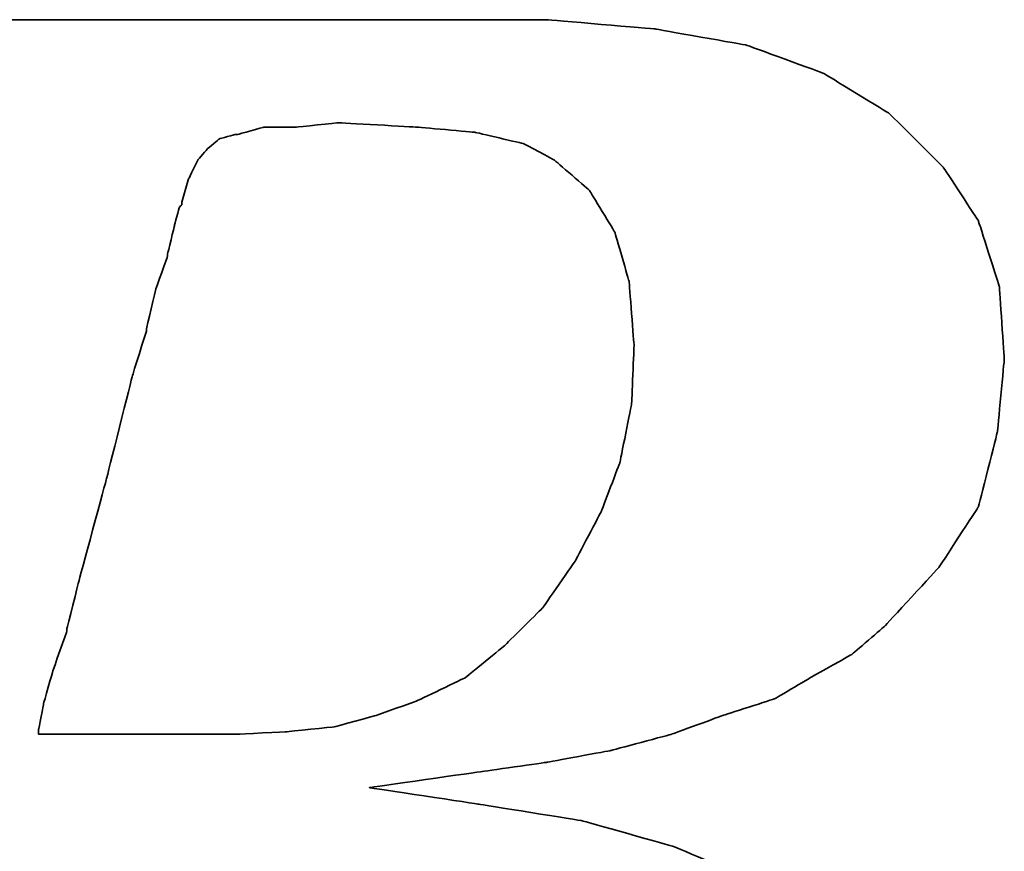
# Model space of a CAD drawing. Header units: millimetres. Extents: x 10 to 393, y 108 to 243.
# Tile 25 of 43: x 262.93 to 265.84, y 144.84 to 147.3. Entities that reach past the tile are written whole.
import ezdxf

# ---------------------------------------------------------------- set-up
doc = ezdxf.new("R2010")
doc.units = ezdxf.units.MM
doc.header["$LTSCALE"] = 0.15
doc.layers.add('DIM', color=4, linetype='CONTINUOUS')
doc.layers.add('layer 1', color=7, linetype='CONTINUOUS')

# ---------------------------------------------------------------- blocks, each defined once
blk = doc.blocks.new('TBI MOTION logo(完整正式版)')
at = {"layer": 'layer 1', "color": 22, "lineweight": 35}
for points, knots in [([(-64.65375, -6.86375), (-64.65375, -6.86375), (-64.84375, -7.29625), (-64.84375, -7.29625), (-64.84375, -7.29625), (-64.84375, -7.29625), (-64.86875, -7.34375), (-64.86875, -7.34375), (-64.86875, -7.34375), (-64.86875, -7.34375), (-64.86875, -7.36875), (-64.86875, -7.36875), (-64.86875, -7.36875), (-64.86875, -7.36875), (-65.15375, -7.65375), (-65.15375, -7.65375), (-65.15375, -7.65375), (-65.15375, -7.65375), (-65.17875, -7.65375), (-65.17875, -7.65375), (-65.17875, -7.65375), (-65.17875, -7.65375), (-65.20375, -7.67875), (-65.20375, -7.67875), (-65.20375, -7.67875), (-65.20375, -7.67875), (-65.58875, -7.87125), (-65.58875, -7.87125), (-65.58875, -7.87125), (-65.58875, -7.87125), (-65.63375, -7.87125), (-65.63375, -7.87125), (-65.63375, -7.87125), (-65.63375, -7.87125), (-65.65875, -7.89375), (-65.65875, -7.89375), (-65.65875, -7.89375), (-65.65875, -7.89375), (-66.09375, -7.94375), (-66.09375, -7.94375), (-66.09375, -7.94375), (-66.09375, -7.94375), (-66.11375, -7.94375), (-66.11375, -7.94375), (-66.11375, -7.94375), (-66.11375, -7.94375), (-66.16375, -7.94375), (-66.16375, -7.94375), (-66.16375, -7.94375), (-66.16375, -7.94375), (-66.30875, -7.94375), (-66.30875, -7.94375), (-66.30875, -7.94375), (-66.30875, -7.94375), (-66.69375, -7.94375), (-66.69375, -7.94375), (-66.69375, -7.94375), (-66.69375, -7.94375), (-67.07375, -7.94375), (-67.07375, -7.94375), (-67.07375, -7.94375), (-67.07375, -7.94375), (-67.12375, -7.94375), (-67.12375, -7.94375), (-67.12375, -7.94375), (-67.12375, -7.94375), (-67.12375, -7.96625), (-67.12375, -7.96625), (-67.12375, -7.96625), (-67.12375, -7.96625), (-67.14875, -7.99125), (-67.14875, -7.99125), (-67.14875, -7.99125), (-67.14875, -7.99125), (-67.24375, -8.34875), (-67.24375, -8.34875), (-67.24375, -8.34875), (-67.24375, -8.34875), (-67.31375, -8.68625), (-67.31375, -8.68625), (-67.31375, -8.68625), (-67.31375, -8.68625), (-67.26875, -8.68625), (-67.26875, -8.68625), (-67.26875, -8.68625), (-67.26875, -8.68625), (-67.07375, -8.68625), (-67.07375, -8.68625), (-67.07375, -8.68625), (-67.07375, -8.68625), (-66.54875, -8.68625), (-66.54875, -8.68625), (-66.54875, -8.68625), (-66.54875, -8.68625), (-65.82625, -8.68625), (-65.82625, -8.68625), (-65.82625, -8.68625), (-65.82625, -8.68625), (-65.01375, -8.68625), (-65.01375, -8.68625), (-65.01375, -8.68625), (-65.01375, -8.68625), (-64.05375, -8.68625), (-64.05375, -8.68625), (-64.05375, -8.68625), (-64.05375, -8.68625), (-62.08375, -8.68625), (-62.08375, -8.68625), (-62.08375, -8.68625), (-62.08375, -8.68625), (-60.06875, -8.68625), (-60.06875, -8.68625), (-60.06875, -8.68625), (-60.06875, -8.68625), (-59.10875, -8.68625), (-59.10875, -8.68625), (-59.10875, -8.68625), (-59.10875, -8.68625), (-58.29375, -8.68625), (-58.29375, -8.68625), (-58.29375, -8.68625), (-58.29375, -8.68625), (-57.57375, -8.68625), (-57.57375, -8.68625), (-57.57375, -8.68625), (-57.57375, -8.68625), (-57.04875, -8.68625), (-57.04875, -8.68625), (-57.04875, -8.68625), (-57.04875, -8.68625), (-56.85375, -8.68625), (-56.85375, -8.68625), (-56.85375, -8.68625), (-56.85375, -8.68625), (-56.70875, -8.68625), (-56.70875, -8.68625), (-56.70875, -8.68625), (-56.70875, -8.68625), (-56.61375, -8.68625), (-56.61375, -8.68625), (-56.61375, -8.68625), (-56.61375, -8.68625), (-56.56875, -8.68625), (-56.56875, -8.68625), (-56.56875, -8.68625), (-56.56875, -8.68625), (-55.65375, -8.63875), (-55.65375, -8.63875), (-55.65375, -8.63875), (-55.65375, -8.63875), (-54.76875, -8.51875), (-54.76875, -8.51875), (-54.76875, -8.51875), (-54.76875, -8.51875), (-53.90375, -8.30375), (-53.90375, -8.30375), (-53.90375, -8.30375), (-53.90375, -8.30375), (-53.08875, -8.03875), (-53.08875, -8.03875), (-53.08875, -8.03875), (-53.08875, -8.03875), (-52.34375, -7.65375), (-52.34375, -7.65375), (-52.34375, -7.65375), (-52.34375, -7.65375), (-51.69875, -7.29625), (-51.69875, -7.29625), (-51.69875, -7.29625), (-51.69875, -7.29625), (-51.21875, -6.91125), (-51.21875, -6.91125), (-51.21875, -6.91125), (-51.21875, -6.91125), (-50.83375, -6.50375), (-50.83375, -6.50375), (-50.83375, -6.50375), (-50.83375, -6.50375), (-50.44875, -5.94875), (-50.44875, -5.94875), (-50.44875, -5.94875), (-50.44875, -5.94875), (-50.13875, -5.30375), (-50.13875, -5.30375), (-50.13875, -5.30375), (-50.13875, -5.30375), (-49.99375, -4.65375), (-49.99375, -4.65375), (-49.99375, -4.65375), (-49.99375, -4.65375), (-49.92375, -3.98375), (-49.92375, -3.98375), (-49.92375, -3.98375), (-49.92375, -3.98375), (-49.99375, -3.19374), (-49.99375, -3.19374), (-49.99375, -3.19374), (-49.99375, -3.19374), (-50.23374, -2.44874), (-50.23374, -2.44874), (-50.23374, -2.44874), (-50.23374, -2.44874), (-50.59375, -1.87374), (-50.59375, -1.87374), (-50.59375, -1.87374), (-50.59375, -1.87374), (-51.09875, -1.31874), (-51.09875, -1.31874), (-51.09875, -1.31874), (-51.09875, -1.31874), (-51.74375, -0.81875), (-51.74375, -0.81875), (-51.74375, -0.81875), (-51.74375, -0.81875), (-52.53875, -0.48125), (-52.53875, -0.48125), (-52.53875, -0.48125), (-52.53875, -0.48125), (-53.47375, -0.21875), (-53.47375, -0.21875), (-53.47375, -0.21875), (-53.47375, -0.21875), (-54.52875, -0.04874), (-54.52875, -0.04874), (-54.52875, -0.04874), (-54.52875, -0.04874), (-55.65375, 0.12125), (-55.65375, 0.12125), (-55.65375, 0.12125), (-55.65375, 0.12125), (-54.50375, 0.28624), (-54.50375, 0.28624), (-54.50375, 0.28624), (-54.50375, 0.28624), (-53.83375, 0.38124), (-53.83375, 0.38124), (-53.83375, 0.38124), (-53.83375, 0.38124), (-53.18375, 0.50125), (-53.18375, 0.50125), (-53.18375, 0.50125), (-53.18375, 0.50125), (-52.55875, 0.66874), (-52.55875, 0.66874), (-52.55875, 0.66874), (-52.55875, 0.66874), (-52.03375, 0.86124), (-52.03375, 0.86124), (-52.03375, 0.86124), (-52.03375, 0.86124), (-51.50374, 1.03124), (-51.50374, 1.03124), (-51.50374, 1.03124), (-51.50374, 1.03124), (-51.09875, 1.27125), (-51.09875, 1.27125), (-51.09875, 1.27125), (-51.09875, 1.27125), (-50.71375, 1.48624), (-50.71375, 1.48624), (-50.71375, 1.48624), (-50.71375, 1.48624), (-50.37625, 1.77625), (-50.37625, 1.77625), (-50.37625, 1.77625), (-50.37625, 1.77625), (-49.82375, 2.37625), (-49.82375, 2.37625), (-49.82375, 2.37625), (-49.82375, 2.37625), (-49.41875, 2.99625), (-49.41875, 2.99625), (-49.41875, 2.99625), (-49.41875, 2.99625), (-49.22375, 3.76625), (-49.22375, 3.76625), (-49.22375, 3.76625), (-49.22375, 3.76625), (-49.15375, 4.50874), (-49.15375, 4.50874), (-49.15375, 4.50874), (-49.15375, 4.50874), (-49.20375, 5.25125), (-49.20375, 5.25125), (-49.20375, 5.25125), (-49.20375, 5.25125), (-49.41875, 5.92625), (-49.41875, 5.92625), (-49.41875, 5.92625), (-49.41875, 5.92625), (-49.77875, 6.47625), (-49.77875, 6.47625), (-49.77875, 6.47625), (-49.77875, 6.47625), (-50.33125, 7.02624), (-50.33125, 7.02624), (-50.33125, 7.02624), (-50.33125, 7.02624), (-51.00125, 7.43625), (-51.00125, 7.43625), (-51.00125, 7.43625), (-51.00125, 7.43625), (-51.79375, 7.72625), (-51.79375, 7.72625), (-51.79375, 7.72625), (-51.79375, 7.72625), (-52.72875, 7.89124), (-52.72875, 7.89124), (-52.72875, 7.89124), (-52.72875, 7.89124), (-53.83375, 7.98625), (-53.83375, 7.98625), (-53.83375, 7.98625), (-53.83375, 7.98625), (-53.92875, 7.98625), (-53.92875, 7.98625), (-53.92875, 7.98625), (-53.92875, 7.98625), (-54.26375, 7.98625), (-54.26375, 7.98625), (-54.26375, 7.98625), (-54.26375, 7.98625), (-54.74375, 7.98625), (-54.74375, 7.98625), (-54.74375, 7.98625), (-54.74375, 7.98625), (-55.36875, 7.98625), (-55.36875, 7.98625), (-55.36875, 7.98625), (-55.36875, 7.98625), (-56.13375, 7.98625), (-56.13375, 7.98625), (-56.13375, 7.98625), (-56.13375, 7.98625), (-56.94875, 7.98625), (-56.94875, 7.98625), (-56.94875, 7.98625), (-56.94875, 7.98625), (-58.77625, 7.98625), (-58.77625, 7.98625), (-58.77625, 7.98625), (-58.77625, 7.98625), (-60.59875, 7.98625), (-60.59875, 7.98625), (-60.59875, 7.98625), (-60.59875, 7.98625), (-61.41375, 7.98625), (-61.41375, 7.98625), (-61.41375, 7.98625), (-61.41375, 7.98625), (-62.17875, 7.98625), (-62.17875, 7.98625), (-62.17875, 7.98625), (-62.17875, 7.98625), (-62.80375, 7.98625), (-62.80375, 7.98625), (-62.80375, 7.98625), (-62.80375, 7.98625), (-63.30625, 7.98625), (-63.30625, 7.98625), (-63.30625, 7.98625), (-63.30625, 7.98625), (-63.57375, 7.98625), (-63.57375, 7.98625), (-63.57375, 7.98625), (-63.57375, 7.98625), (-63.57375, 7.96375), (-63.57375, 7.96375), (-63.57375, 7.96375), (-63.57375, 7.96375), (-63.59875, 7.94125), (-63.59875, 7.94125), (-63.59875, 7.94125), (-63.59875, 7.94125), (-63.69375, 7.55625), (-63.69375, 7.55625), (-63.69375, 7.55625), (-63.69375, 7.55625), (-63.76375, 7.24624), (-63.76375, 7.24624), (-63.76375, 7.24624), (-63.76375, 7.24624), (-63.23875, 7.24624), (-63.23875, 7.24624), (-63.23875, 7.24624), (-63.23875, 7.24624), (-62.75875, 7.24624), (-62.75875, 7.24624), (-62.75875, 7.24624), (-62.75875, 7.24624), (-62.61125, 7.24624), (-62.61125, 7.24624), (-62.61125, 7.24624), (-62.61125, 7.24624), (-62.56625, 7.24624), (-62.56625, 7.24624), (-62.56625, 7.24624), (-62.56625, 7.24624), (-62.22875, 7.24624), (-62.22875, 7.24624), (-62.22875, 7.24624), (-62.22875, 7.24624), (-62.20375, 7.24624), (-62.20375, 7.24624), (-62.20375, 7.24624), (-62.20375, 7.24624), (-62.17875, 7.21875), (-62.17875, 7.21875), (-62.17875, 7.21875), (-62.17875, 7.21875), (-61.96375, 7.17125), (-61.96375, 7.17125), (-61.96375, 7.17125), (-61.96375, 7.17125), (-61.72375, 7.12624), (-61.72375, 7.12624), (-61.72375, 7.12624), (-61.72375, 7.12624), (-61.70375, 7.12624), (-61.70375, 7.12624), (-61.70375, 7.12624), (-61.70375, 7.12624), (-61.55875, 7.07624), (-61.55875, 7.07624), (-61.55875, 7.07624), (-61.55875, 7.07624), (-61.50875, 7.07624), (-61.50875, 7.07624), (-61.50875, 7.07624), (-61.50875, 7.07624), (-61.48375, 7.02624), (-61.48375, 7.02624), (-61.48375, 7.02624), (-61.48375, 7.02624), (-61.31875, 6.83375), (-61.31875, 6.83375), (-61.31875, 6.83375), (-61.31875, 6.83375), (-61.29375, 6.81125), (-61.29375, 6.81125), (-61.29375, 6.81125), (-61.29375, 6.81125), (-61.29375, 6.78625), (-61.29375, 6.78625), (-61.29375, 6.78625), (-61.29375, 6.78625), (-61.19875, 6.50124), (-61.19875, 6.50124), (-61.19875, 6.50124), (-61.19875, 6.50124), (-61.17375, 6.45124), (-61.17375, 6.45124), (-61.17375, 6.45124), (-61.17375, 6.45124), (-61.19875, 6.40625), (-61.19875, 6.40625), (-61.19875, 6.40625), (-61.19875, 6.40625), (-61.26875, 5.99624), (-61.26875, 5.99624), (-61.26875, 5.99624), (-61.26875, 5.99624), (-61.26875, 5.85125), (-61.26875, 5.85125), (-61.26875, 5.85125), (-61.26875, 5.85125), (-61.26875, 5.82625), (-61.26875, 5.82625), (-61.26875, 5.82625), (-61.26875, 5.82625), (-61.29375, 5.80625), (-61.29375, 5.80625), (-61.29375, 5.80625), (-61.29375, 5.80625), (-61.34125, 5.66125), (-61.34125, 5.66125), (-61.34125, 5.66125), (-61.34125, 5.66125), (-61.41375, 5.44625), (-61.41375, 5.44625), (-61.41375, 5.44625), (-61.41375, 5.44625), (-61.48375, 5.15625), (-61.48375, 5.15625), (-61.48375, 5.15625), (-61.48375, 5.15625), (-61.58375, 4.82124), (-61.58375, 4.82124), (-61.58375, 4.82124), (-61.58375, 4.82124), (-61.79875, 4.00375), (-61.79875, 4.00375), (-61.79875, 4.00375), (-61.79875, 4.00375), (-62.05875, 2.99625), (-62.05875, 2.99625), (-62.05875, 2.99625), (-62.05875, 2.99625), (-62.34875, 1.91625), (-62.34875, 1.91625), (-62.34875, 1.91625), (-62.34875, 1.91625), (-62.97375, -0.41124), (-62.97375, -0.41124), (-62.97375, -0.41124), (-62.97375, -0.41124), (-63.59875, -2.75875), (-63.59875, -2.75875), (-63.59875, -2.75875), (-63.59875, -2.75875), (-63.88375, -3.86374), (-63.88375, -3.86374), (-63.88375, -3.86374), (-63.88375, -3.86374), (-64.14875, -4.82374), (-64.14875, -4.82374), (-64.14875, -4.82374), (-64.14875, -4.82374), (-64.36375, -5.64125), (-64.36375, -5.64125), (-64.36375, -5.64125), (-64.36375, -5.64125), (-64.43625, -5.97625), (-64.43625, -5.97625), (-64.43625, -5.97625), (-64.43625, -5.97625), (-64.50875, -6.28625), (-64.50875, -6.28625), (-64.50875, -6.28625), (-64.50875, -6.28625), (-64.50875, -6.30875), (-64.50875, -6.30875), (-64.50875, -6.30875), (-64.50875, -6.30875), (-64.57875, -6.50375), (-64.57875, -6.50375), (-64.57875, -6.50375), (-64.57875, -6.50375), (-64.62875, -6.69625), (-64.62875, -6.69625), (-64.62875, -6.69625), (-64.62875, -6.69625), (-64.62875, -6.76875), (-64.62875, -6.76875), (-64.62875, -6.76875), (-64.62875, -6.76875), (-64.62875, -6.81375), (-64.62875, -6.81375), (-64.62875, -6.81375), (-64.62875, -6.81375), (-64.62875, -6.83875), (-64.62875, -6.83875), (-64.62875, -6.83875), (-64.62875, -6.83875), (-64.65375, -6.86375), (-64.65375, -6.86375)], [0, 0, 0, 0, 0.00719424, 0.00719424, 0.00719424, 0.00719425, 0.01438849, 0.01438849, 0.01438849, 0.0143885, 0.02158273, 0.02158273, 0.02158273, 0.02158274, 0.02877698, 0.02877698, 0.02877698, 0.02877699, 0.03597122, 0.03597122, 0.03597122, 0.03597123, 0.04316547, 0.04316547, 0.04316547, 0.04316548, 0.05035971, 0.05035971, 0.05035971, 0.05035972, 0.05755396, 0.05755396, 0.05755396, 0.05755397, 0.0647482, 0.0647482, 0.0647482, 0.06474821, 0.07194245, 0.07194245, 0.07194245, 0.07194246, 0.07913669, 0.07913669, 0.07913669, 0.0791367, 0.08633094, 0.08633094, 0.08633094, 0.08633095, 0.09352518, 0.09352518, 0.09352518, 0.09352519, 0.10071942, 0.10071942, 0.10071942, 0.10071943, 0.10791367, 0.10791367, 0.10791367, 0.10791368, 0.11510791, 0.11510791, 0.11510791, 0.11510792, 0.12230216, 0.12230216, 0.12230216, 0.12230217, 0.1294964, 0.1294964, 0.1294964, 0.12949641, 0.13669065, 0.13669065, 0.13669065, 0.13669066, 0.14388489, 0.14388489, 0.14388489, 0.1438849, 0.15107914, 0.15107914, 0.15107914, 0.15107915, 0.15827338, 0.15827338, 0.15827338, 0.15827339, 0.16546763, 0.16546763, 0.16546763, 0.16546764, 0.17266187, 0.17266187, 0.17266187, 0.17266188, 0.17985612, 0.17985612, 0.17985612, 0.17985613, 0.18705036, 0.18705036, 0.18705036, 0.18705037, 0.1942446, 0.1942446, 0.1942446, 0.19424461, 0.20143885, 0.20143885, 0.20143885, 0.20143886, 0.20863309, 0.20863309, 0.20863309, 0.2086331, 0.21582734, 0.21582734, 0.21582734, 0.21582735, 0.22302158, 0.22302158, 0.22302158, 0.22302159, 0.23021583, 0.23021583, 0.23021583, 0.23021584, 0.23741007, 0.23741007, 0.23741007, 0.23741008, 0.24460432, 0.24460432, 0.24460432, 0.24460433, 0.25179856, 0.25179856, 0.25179856, 0.25179857, 0.25899281, 0.25899281, 0.25899281, 0.25899282, 0.26618705, 0.26618705, 0.26618705, 0.26618706, 0.27338129, 0.27338129, 0.27338129, 0.2733813, 0.28057554, 0.28057554, 0.28057554, 0.28057555, 0.28776978, 0.28776978, 0.28776978, 0.28776979, 0.29496403, 0.29496403, 0.29496403, 0.29496404, 0.30215827, 0.30215827, 0.30215827, 0.30215828, 0.30935252, 0.30935252, 0.30935252, 0.30935253, 0.31654676, 0.31654676, 0.31654676, 0.31654677, 0.32374101, 0.32374101, 0.32374101, 0.32374102, 0.33093525, 0.33093525, 0.33093525, 0.33093526, 0.3381295, 0.3381295, 0.3381295, 0.33812951, 0.34532374, 0.34532374, 0.34532374, 0.34532375, 0.35251799, 0.35251799, 0.35251799, 0.352518, 0.35971223, 0.35971223, 0.35971223, 0.35971224, 0.36690647, 0.36690647, 0.36690647, 0.36690648, 0.37410072, 0.37410072, 0.37410072, 0.37410073, 0.38129496, 0.38129496, 0.38129496, 0.38129497, 0.38848921, 0.38848921, 0.38848921, 0.38848922, 0.39568345, 0.39568345, 0.39568345, 0.39568346, 0.4028777, 0.4028777, 0.4028777, 0.40287771, 0.41007194, 0.41007194, 0.41007194, 0.41007195, 0.41726619, 0.41726619, 0.41726619, 0.4172662, 0.42446043, 0.42446043, 0.42446043, 0.42446044, 0.43165468, 0.43165468, 0.43165468, 0.43165469, 0.43884892, 0.43884892, 0.43884892, 0.43884893, 0.44604317, 0.44604317, 0.44604317, 0.44604318, 0.45323741, 0.45323741, 0.45323741, 0.45323742, 0.46043165, 0.46043165, 0.46043165, 0.46043166, 0.4676259, 0.4676259, 0.4676259, 0.46762591, 0.47482014, 0.47482014, 0.47482014, 0.47482015, 0.48201439, 0.48201439, 0.48201439, 0.4820144, 0.48920863, 0.48920863, 0.48920863, 0.48920864, 0.49640288, 0.49640288, 0.49640288, 0.49640289, 0.50359712, 0.50359712, 0.50359712, 0.50359713, 0.51079137, 0.51079137, 0.51079137, 0.51079138, 0.51798561, 0.51798561, 0.51798561, 0.51798562, 0.52517986, 0.52517986, 0.52517986, 0.52517987, 0.5323741, 0.5323741, 0.5323741, 0.53237411, 0.53956835, 0.53956835, 0.53956835, 0.53956836, 0.54676259, 0.54676259, 0.54676259, 0.5467626, 0.55395683, 0.55395683, 0.55395683, 0.55395684, 0.56115108, 0.56115108, 0.56115108, 0.56115109, 0.56834532, 0.56834532, 0.56834532, 0.56834533, 0.57553957, 0.57553957, 0.57553957, 0.57553958, 0.58273381, 0.58273381, 0.58273381, 0.58273382, 0.58992806, 0.58992806, 0.58992806, 0.58992807, 0.5971223, 0.5971223, 0.5971223, 0.59712231, 0.60431655, 0.60431655, 0.60431655, 0.60431656, 0.61151079, 0.61151079, 0.61151079, 0.6115108, 0.61870504, 0.61870504, 0.61870504, 0.61870505, 0.62589928, 0.62589928, 0.62589928, 0.62589929, 0.63309353, 0.63309353, 0.63309353, 0.63309354, 0.64028777, 0.64028777, 0.64028777, 0.64028778, 0.64748201, 0.64748201, 0.64748201, 0.64748202, 0.65467626, 0.65467626, 0.65467626, 0.65467627, 0.6618705, 0.6618705, 0.6618705, 0.66187051, 0.66906475, 0.66906475, 0.66906475, 0.66906476, 0.67625899, 0.67625899, 0.67625899, 0.676259, 0.68345324, 0.68345324, 0.68345324, 0.68345325, 0.69064748, 0.69064748, 0.69064748, 0.69064749, 0.69784173, 0.69784173, 0.69784173, 0.69784174, 0.70503597, 0.70503597, 0.70503597, 0.70503598, 0.71223022, 0.71223022, 0.71223022, 0.71223023, 0.71942446, 0.71942446, 0.71942446, 0.71942447, 0.72661871, 0.72661871, 0.72661871, 0.72661872, 0.73381295, 0.73381295, 0.73381295, 0.73381296, 0.74100719, 0.74100719, 0.74100719, 0.7410072, 0.74820144, 0.74820144, 0.74820144, 0.74820145, 0.75539568, 0.75539568, 0.75539568, 0.75539569, 0.76258993, 0.76258993, 0.76258993, 0.76258994, 0.76978417, 0.76978417, 0.76978417, 0.76978418, 0.77697842, 0.77697842, 0.77697842, 0.77697843, 0.78417266, 0.78417266, 0.78417266, 0.78417267, 0.79136691, 0.79136691, 0.79136691, 0.79136692, 0.79856115, 0.79856115, 0.79856115, 0.79856116, 0.8057554, 0.8057554, 0.8057554, 0.80575541, 0.81294964, 0.81294964, 0.81294964, 0.81294965, 0.82014388, 0.82014388, 0.82014388, 0.82014389, 0.82733813, 0.82733813, 0.82733813, 0.82733814, 0.83453237, 0.83453237, 0.83453237, 0.83453238, 0.84172662, 0.84172662, 0.84172662, 0.84172663, 0.84892086, 0.84892086, 0.84892086, 0.84892087, 0.85611511, 0.85611511, 0.85611511, 0.85611512, 0.86330935, 0.86330935, 0.86330935, 0.86330936, 0.8705036, 0.8705036, 0.8705036, 0.87050361, 0.87769784, 0.87769784, 0.87769784, 0.87769785, 0.88489209, 0.88489209, 0.88489209, 0.8848921, 0.89208633, 0.89208633, 0.89208633, 0.89208634, 0.89928058, 0.89928058, 0.89928058, 0.89928059, 0.90647482, 0.90647482, 0.90647482, 0.90647483, 0.91366906, 0.91366906, 0.91366906, 0.91366907, 0.92086331, 0.92086331, 0.92086331, 0.92086332, 0.92805755, 0.92805755, 0.92805755, 0.92805756, 0.9352518, 0.9352518, 0.9352518, 0.93525181, 0.94244604, 0.94244604, 0.94244604, 0.94244605, 0.94964029, 0.94964029, 0.94964029, 0.9496403, 0.95683453, 0.95683453, 0.95683453, 0.95683454, 0.96402878, 0.96402878, 0.96402878, 0.96402879, 0.97122302, 0.97122302, 0.97122302, 0.97122303, 0.97841727, 0.97841727, 0.97841727, 0.97841728, 0.98561151, 0.98561151, 0.98561151, 0.98561152, 0.99280576, 0.99280576, 0.99280576, 0.99280577, 1, 1, 1, 1]), ([(-57.50375, 6.35625), (-57.50375, 6.35625), (-57.57375, 6.11625), (-57.57375, 6.11625), (-57.57375, 6.11625), (-57.57375, 6.11625), (-57.57375, 6.09125), (-57.57375, 6.09125), (-57.57375, 6.09125), (-57.57375, 6.09125), (-57.59875, 6.06625), (-57.59875, 6.06625), (-57.59875, 6.06625), (-57.59875, 6.06625), (-57.64875, 5.87625), (-57.64875, 5.87625), (-57.64875, 5.87625), (-57.64875, 5.87625), (-57.71875, 5.58875), (-57.71875, 5.58875), (-57.71875, 5.58875), (-57.71875, 5.58875), (-57.71875, 5.56625), (-57.71875, 5.56625), (-57.71875, 5.56625), (-57.71875, 5.56625), (-57.83875, 5.23125), (-57.83875, 5.23125), (-57.83875, 5.23125), (-57.83875, 5.23125), (-57.93625, 4.82124), (-57.93625, 4.82124), (-57.93625, 4.82124), (-57.93625, 4.82124), (-57.93625, 4.79624), (-57.93625, 4.79624), (-57.93625, 4.79624), (-57.93625, 4.79624), (-58.07875, 4.34125), (-58.07875, 4.34125), (-58.07875, 4.34125), (-58.07875, 4.34125), (-58.34375, 3.28625), (-58.34375, 3.28625), (-58.34375, 3.28625), (-58.34375, 3.28625), (-58.62875, 2.23124), (-58.62875, 2.23124), (-58.62875, 2.23124), (-58.62875, 2.23124), (-58.74875, 1.75125), (-58.74875, 1.75125), (-58.74875, 1.75125), (-58.74875, 1.75125), (-58.74875, 1.72625), (-58.74875, 1.72625), (-58.74875, 1.72625), (-58.74875, 1.72625), (-58.89375, 1.31625), (-58.89375, 1.31625), (-58.89375, 1.31625), (-58.89375, 1.31625), (-58.98875, 0.98124), (-58.98875, 0.98124), (-58.98875, 0.98124), (-58.98875, 0.98124), (-59.03875, 0.71625), (-59.03875, 0.71625), (-59.03875, 0.71625), (-59.03875, 0.71625), (-59.03875, 0.66874), (-59.03875, 0.66874), (-59.03875, 0.66874), (-59.03875, 0.66874), (-58.91875, 0.66874), (-58.91875, 0.66874), (-58.91875, 0.66874), (-58.91875, 0.66874), (-58.53375, 0.66874), (-58.53375, 0.66874), (-58.53375, 0.66874), (-58.53375, 0.66874), (-58.10375, 0.66874), (-58.10375, 0.66874), (-58.10375, 0.66874), (-58.10375, 0.66874), (-57.66875, 0.66874), (-57.66875, 0.66874), (-57.66875, 0.66874), (-57.66875, 0.66874), (-57.33375, 0.66874), (-57.33375, 0.66874), (-57.33375, 0.66874), (-57.33375, 0.66874), (-57.09375, 0.66874), (-57.09375, 0.66874), (-57.09375, 0.66874), (-57.09375, 0.66874), (-56.99875, 0.66874), (-56.99875, 0.66874), (-56.99875, 0.66874), (-56.99875, 0.66874), (-56.49375, 0.69374), (-56.49375, 0.69374), (-56.49375, 0.69374), (-56.49375, 0.69374), (-56.01375, 0.74374), (-56.01375, 0.74374), (-56.01375, 0.74374), (-56.01375, 0.74374), (-55.58375, 0.86124), (-55.58375, 0.86124), (-55.58375, 0.86124), (-55.58375, 0.86124), (-55.17375, 1.00624), (-55.17375, 1.00624), (-55.17375, 1.00624), (-55.17375, 1.00624), (-54.67375, 1.24625), (-54.67375, 1.24625), (-54.67375, 1.24625), (-54.67375, 1.24625), (-54.26375, 1.58124), (-54.26375, 1.58124), (-54.26375, 1.58124), (-54.26375, 1.58124), (-53.87875, 1.96374), (-53.87875, 1.96374), (-53.87875, 1.96374), (-53.87875, 1.96374), (-53.54375, 2.44625), (-53.54375, 2.44625), (-53.54375, 2.44625), (-53.54375, 2.44625), (-53.27875, 2.95125), (-53.27875, 2.95125), (-53.27875, 2.95125), (-53.27875, 2.95125), (-53.08875, 3.45124), (-53.08875, 3.45124), (-53.08875, 3.45124), (-53.08875, 3.45124), (-52.96875, 4.05124), (-52.96875, 4.05124), (-52.96875, 4.05124), (-52.96875, 4.05124), (-52.94375, 4.65125), (-52.94375, 4.65125), (-52.94375, 4.65125), (-52.94375, 4.65125), (-52.99375, 5.30125), (-52.99375, 5.30125), (-52.99375, 5.30125), (-52.99375, 5.30125), (-53.13875, 5.80625), (-53.13875, 5.80625), (-53.13875, 5.80625), (-53.13875, 5.80625), (-53.39875, 6.23625), (-53.39875, 6.23625), (-53.39875, 6.23625), (-53.39875, 6.23625), (-53.75875, 6.54875), (-53.75875, 6.54875), (-53.75875, 6.54875), (-53.75875, 6.54875), (-54.07375, 6.71625), (-54.07375, 6.71625), (-54.07375, 6.71625), (-54.07375, 6.71625), (-54.57375, 6.83375), (-54.57375, 6.83375), (-54.57375, 6.83375), (-54.57375, 6.83375), (-55.17375, 6.88625), (-55.17375, 6.88625), (-55.17375, 6.88625), (-55.17375, 6.88625), (-55.96875, 6.93125), (-55.96875, 6.93125), (-55.96875, 6.93125), (-55.96875, 6.93125), (-56.39875, 6.88625), (-56.39875, 6.88625), (-56.39875, 6.88625), (-56.39875, 6.88625), (-56.42125, 6.88625), (-56.42125, 6.88625), (-56.42125, 6.88625), (-56.42125, 6.88625), (-56.73375, 6.88625), (-56.73375, 6.88625), (-56.73375, 6.88625), (-56.73375, 6.88625), (-56.99875, 6.81125), (-56.99875, 6.81125), (-56.99875, 6.81125), (-56.99875, 6.81125), (-57.02375, 6.81125), (-57.02375, 6.81125), (-57.02375, 6.81125), (-57.02375, 6.81125), (-57.18875, 6.76625), (-57.18875, 6.76625), (-57.18875, 6.76625), (-57.18875, 6.76625), (-57.30875, 6.66625), (-57.30875, 6.66625), (-57.30875, 6.66625), (-57.30875, 6.66625), (-57.40875, 6.54875), (-57.40875, 6.54875), (-57.40875, 6.54875), (-57.40875, 6.54875), (-57.50375, 6.35625), (-57.50375, 6.35625)], [0, 0, 0, 0, 0.01851852, 0.01851852, 0.01851852, 0.01851853, 0.03703704, 0.03703704, 0.03703704, 0.03703705, 0.05555556, 0.05555556, 0.05555556, 0.05555557, 0.07407407, 0.07407407, 0.07407407, 0.07407408, 0.09259259, 0.09259259, 0.09259259, 0.0925926, 0.11111111, 0.11111111, 0.11111111, 0.11111112, 0.12962963, 0.12962963, 0.12962963, 0.12962964, 0.14814815, 0.14814815, 0.14814815, 0.14814816, 0.16666667, 0.16666667, 0.16666667, 0.16666668, 0.18518519, 0.18518519, 0.18518519, 0.1851852, 0.2037037, 0.2037037, 0.2037037, 0.20370371, 0.22222222, 0.22222222, 0.22222222, 0.22222223, 0.24074074, 0.24074074, 0.24074074, 0.24074075, 0.25925926, 0.25925926, 0.25925926, 0.25925927, 0.27777778, 0.27777778, 0.27777778, 0.27777779, 0.2962963, 0.2962963, 0.2962963, 0.29629631, 0.31481481, 0.31481481, 0.31481481, 0.31481482, 0.33333333, 0.33333333, 0.33333333, 0.33333334, 0.35185185, 0.35185185, 0.35185185, 0.35185186, 0.37037037, 0.37037037, 0.37037037, 0.37037038, 0.38888889, 0.38888889, 0.38888889, 0.3888889, 0.40740741, 0.40740741, 0.40740741, 0.40740742, 0.42592593, 0.42592593, 0.42592593, 0.42592594, 0.44444444, 0.44444444, 0.44444444, 0.44444445, 0.46296296, 0.46296296, 0.46296296, 0.46296297, 0.48148148, 0.48148148, 0.48148148, 0.48148149, 0.5, 0.5, 0.5, 0.50000001, 0.51851852, 0.51851852, 0.51851852, 0.51851853, 0.53703704, 0.53703704, 0.53703704, 0.53703705, 0.55555556, 0.55555556, 0.55555556, 0.55555557, 0.57407407, 0.57407407, 0.57407407, 0.57407408, 0.59259259, 0.59259259, 0.59259259, 0.5925926, 0.61111111, 0.61111111, 0.61111111, 0.61111112, 0.62962963, 0.62962963, 0.62962963, 0.62962964, 0.64814815, 0.64814815, 0.64814815, 0.64814816, 0.66666667, 0.66666667, 0.66666667, 0.66666668, 0.68518519, 0.68518519, 0.68518519, 0.6851852, 0.7037037, 0.7037037, 0.7037037, 0.70370371, 0.72222222, 0.72222222, 0.72222222, 0.72222223, 0.74074074, 0.74074074, 0.74074074, 0.74074075, 0.75925926, 0.75925926, 0.75925926, 0.75925927, 0.77777778, 0.77777778, 0.77777778, 0.77777779, 0.7962963, 0.7962963, 0.7962963, 0.79629631, 0.81481481, 0.81481481, 0.81481481, 0.81481482, 0.83333333, 0.83333333, 0.83333333, 0.83333334, 0.85185185, 0.85185185, 0.85185185, 0.85185186, 0.87037037, 0.87037037, 0.87037037, 0.87037038, 0.88888889, 0.88888889, 0.88888889, 0.8888889, 0.90740741, 0.90740741, 0.90740741, 0.90740742, 0.92592593, 0.92592593, 0.92592593, 0.92592594, 0.94444444, 0.94444444, 0.94444444, 0.94444445, 0.96296296, 0.96296296, 0.96296296, 0.96296297, 0.98148148, 0.98148148, 0.98148148, 0.98148149, 1, 1, 1, 1])]:
    blk.add_open_spline(points, degree=3, knots=knots, dxfattribs=at)

msp = doc.modelspace()

# ---------------------------------------------------------------- block references
at = {"layer": 'DIM', "color": 7, "xscale": 0.2889976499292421, "yscale": 0.2889976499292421, "zscale": 0.2889976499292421}
msp.add_blockref('TBI MOTION logo(完整正式版)', (280.0469, 144.9945), dxfattribs=at)

doc.saveas('drawing.dxf')
